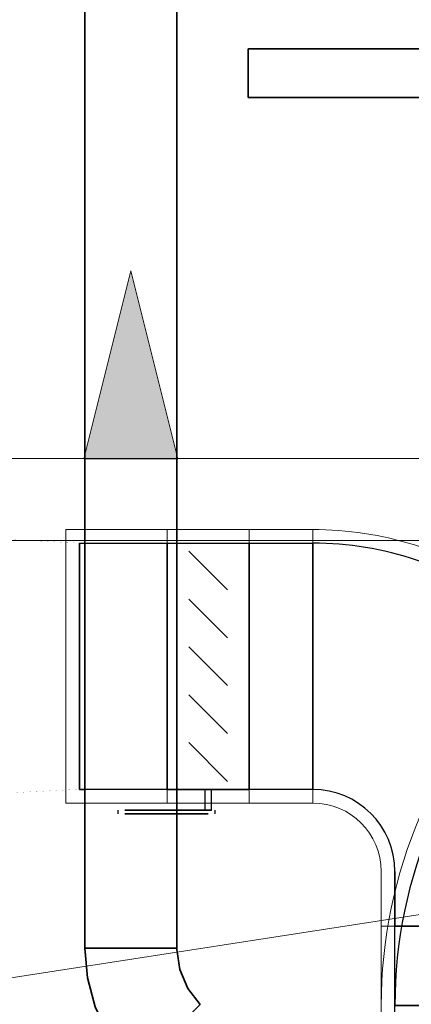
# Model space of a CAD drawing. Header units: millimetres. Extents: x 504675 to 860349, y -23215 to 63575.
# Tile 168 of 177: x 585538 to 586254, y 38738 to 40538. Entities that reach past the tile are written whole.
import ezdxf

# ---------------------------------------------------------------- set-up
doc = ezdxf.new("R2010")
doc.units = ezdxf.units.MM
doc.header["$LTSCALE"] = 10
doc.header["$PDMODE"] = 35
doc.header["$PDSIZE"] = -1000
doc.linetypes.add('LEVEL-F-OVERALL LAYOUT$0$HIDDEN', pattern=[0.375, 0.25, -0.125])
doc.layers.get('0').update_dxf_attribs({"linetype": 'CONTINUOUS'})
doc.layers.get('Defpoints').update_dxf_attribs({"color": 253, "linetype": 'CONTINUOUS'})
for name, color, linetype, lineweight in [('A-ANNO-NOTE', 7, 'CONTINUOUS', 13), ('ARCH', 8, 'CONTINUOUS', 0), ('Ceiling', 35, 'CONTINUOUS', 5), ('DIM', 8, 'CONTINUOUS', 15), ('Duct Insulations', 8, 'CONTINUOUS', 13), ('furniture', 8, 'CONTINUOUS', 5), ('MEPTEK-SAD', 6, 'CONTINUOUS', 30), ('V-ANNO-DETL', 7, 'CONTINUOUS', 15), ('V-DUCT', 4, 'CONTINUOUS', 25)]:
    doc.layers.add(name, color=color, linetype=linetype, lineweight=lineweight)
doc.layers.add('LEVEL-F-OVERALL LAYOUT$0$DASH1L', color=8, linetype='LEVEL-F-OVERALL LAYOUT$0$HIDDEN')
doc.layers.add('P-PIPE', color=1, linetype='CONTINUOUS', lineweight=35, true_color=0xff0000)
doc.styles.get("Standard").update_dxf_attribs({"font": 'verdana.ttf'})
doc.dimstyles.new('LBF 50', dxfattribs={"dimscale": 25, "dimtxt": 1.75, "dimasz": 1.75, "dimexe": 1, "dimexo": 1, "dimgap": 1, "dimtad": 1, "dimdec": 0, "dimrnd": 5, "dimzin": 12, "dimdsep": 46, "dimtxsty": 'Standard', "dimblk": 'CLOSEDBLANK', "dimcen": 0, "dimclrd": 256, "dimclre": 256, "dimclrt": 256, "dimadec": 0, "dimazin": 3, "dimtfac": 1, "dimtdec": 0, "dimtofl": 0, "dimtmove": 0, "dimatfit": 3, "dimldrblk": 'CLOSEDBLANK', "dimfxl": 0.18, "dimtolj": 1, "dimtzin": 0, "dimlwd": -1, "dimlwe": -1, "dimarcsym": 0})

# ---------------------------------------------------------------- blocks, each defined once
blk = doc.blocks.new('_ClosedBlank')
at = {"color": 0, "linetype": 'ByBlock', "lineweight": -2}
for p, q in [((-1, 0.167), (0, 0)), ((-1, 0.167), (-1, -0.167)), ((0, 0), (-1, -0.167))]:
    blk.add_line(p, q, dxfattribs=at)
blk = doc.blocks.new('*D33')
at = {"layer": 'Defpoints', "color": 0, "ltscale": 0.25, "transparency": 16777216}
for p in [(595852.7, 43748), (595913.1, 40772.7), (570901.9, 40264.5)]:
    blk.add_point(p, dxfattribs=at)
at = {"layer": 'DIM', "ltscale": 0.25}
for p, q in [((595912.6, 40797.7), (595852.1, 43773)), ((570885.1, 43240.7), (595808.9, 43747.1)), ((570901.3, 40289.5), (570840.9, 43264.8))]:
    blk.add_line(p, q, dxfattribs=at)
at = {"layer": 'DIM', "ltscale": 0.25, "xscale": 43.75, "yscale": 43.75, "zscale": 43.75}
for p, rotation in [((595852.7, 43748), 1.163967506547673), ((570841.4, 43239.8), 181.1639675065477)]:
    blk.add_blockref('_ClosedBlank', p, dxfattribs=dict(at, rotation=rotation))
at = {"layer": 'DIM', "ltscale": 0.25, "insert": (583346.1, 43541.7), "char_height": 43.75, "attachment_point": 5, "rotation": 1.164}
blk.add_mtext('\\A1;25015', dxfattribs=at)
blk = doc.blocks.new('ARCH')
at = {"layer": 'LEVEL-F-OVERALL LAYOUT$0$DASH1L'}
h = blk.add_hatch(dxfattribs=at)
h.set_pattern_fill('ANGLE', color=8, scale=10, angle=352.0664)
h.set_pattern_definition([(352.0664444, (-404119.055, 373340.98), (9.6410197, 69.1814516), [50.8, -19.05]), (82.0664444, (-404119.055, 373340.98), (-69.1814516, 9.6410197), [50.8, -19.05])])
edge = h.paths.add_edge_path(flags=16)
edge.add_line((572074.7, 35847.1), (602196.9, 29528.2))
edge.add_line((602196.9, 29528.2), (599472.6, 39352))
edge.add_arc((597545.4, 38817.5), 2000, 15.4994, 89.9984)
edge.add_line((597545.4, 40817.5), (573256.1, 40817.5))
edge.add_arc((576210.3, 22394.2), 18658.7, 99.10996, 106.69033)
edge.add_line((570851.6, 40266.8), (572074.7, 35847.1))
h.paths.add_polyline_path([(583373.8, 40816), (583374.1, 40875), (586424.1, 40859.1), (586423.9, 40816)], flags=16)
h.paths.add_polyline_path([(600840.9, 34605.1), (600792.8, 34591.5), (599498, 39260.6), (599546.1, 39274.3)])
h.paths.add_polyline_path([(587210.4, 32671.8), (587195, 32598.4), (582693, 33542.8), (582708.4, 33616.2)])
edge = h.paths.add_edge_path()
edge.add_line((572071.7, 35387.9), (601863.3, 29138.4))
edge.add_arc((601986.5, 29725.6), 600, 258.1526, 375.4994)
edge.add_line((602564.7, 29886), (599906.3, 39472.3))
edge.add_arc((597545.4, 38817.5), 2450, 15.4994, 89.9984)
edge.add_line((597545.4, 41267.5), (573220.5, 41267.5))
edge.add_arc((576210.3, 22394.2), 19108.7, 99.00183, 106.23582)
edge.add_arc((571035.5, 40164.8), 600, 106.2358, 195.469)
edge.add_line((570457.2, 40004.7), (571616.6, 35815.1))
edge.add_arc((572194.9, 35975.1), 600, 195.469, 258.1526)
h.paths.add_polyline_path([(587210.4, 32671.8), (587195.4, 32600.5), (587195.4, 32600.5)])
at = {"layer": 'furniture'}
blk.add_line((583942.9, 38542.1), (586448, 38929.6), dxfattribs=at)
blk = doc.blocks.new('V_Rectangular_Double Wye _cross_ - V_Double Wye-21104212-Level C OVERALL KITCHEN')
at = {"layer": 'V-DUCT', "color": 150, "true_color": 0x0080ff}
for p, q in [((350, 600), (-350, 600)), ((-350, 600), (-350, 600)), ((-350, 600), (350, 600)), ((-350, 500), (-350, 600)), ((-350, 500), (-350, 600)), ((350, 600), (350, 600)), ((350, 600), (350, 500)), ((350, 500), (350, 600)), ((-500, -300), (-500, 350)), ((-500, 350), (-500, 350)), ((-500, 350), (-500, -300)), ((500, 350), (500, -100)), ((500, -100), (500, 350)), ((500, 350), (500, 350)), ((140, 20), (140, 20)), ((500, -100), (500, -100)), ((-500, -300), (-500, -300))]:
    blk.add_line(p, q, dxfattribs=at)
for centre, radius, start, end in [((-500, 500), 150, 270, 0), ((-500, 500), 150, 270, 360), ((500, 500), 150, 180, 270), ((500, 500), 150, 180, 270), ((-500, 500), 800, 270, 323.1301), ((-500, 500), 800, 270, 323.1301), ((500, 500), 600, 233.1301, 270), ((500, 500), 600, 233.1301, 270)]:
    blk.add_arc(centre, radius, start, end, dxfattribs=at)
blk = doc.blocks.new('V_Volume Control Damper - V_VCD-5536966-Level C OVERALL KITCHEN')
at = {"layer": 'V-ANNO-DETL', "color": 150, "true_color": 0x0080ff}
for p, q in [((35.4, 210.4), (-35.4, 139.6)), ((35.4, 122.9), (-35.4, 52.1)), ((35.4, 35.4), (-35.4, -35.4)), ((35.4, -52.1), (-35.4, -122.9)), ((35.4, -139.6), (-35.4, -210.4))]:
    blk.add_line(p, q, dxfattribs=at)
at = {"layer": 'V-DUCT', "color": 150, "true_color": 0x0080ff}
for p, q in [((-165.1, 263.1), (-165.1, 269.5)), ((0, 269.5), (-152.4, 269.5)), ((-152.4, 269.5), (-152.4, 269.5)), ((-152.4, 269.5), (0, 269.5)), ((0, 263.1), (-152.4, 263.1)), ((-152.4, 263.1), (-152.4, 263.1)), ((-152.4, 263.1), (0, 263.1)), ((-6.3, 225), (-6.3, 263.1)), ((-6.3, 263.1), (6.4, 263.1)), ((6.4, 263.1), (-6.3, 263.1)), ((0, 269.5), (0, 269.5)), ((0, 263.1), (0, 263.1)), ((6.4, 263.1), (6.4, 225)), ((12.7, 269.5), (12.7, 263.1)), ((-75, 225), (-75, 225)), ((-75, 225), (-75, -225)), ((-75, -225), (-75, 225)), ((75, 225), (-75, 225)), ((-75, 225), (75, 225)), ((-6.3, 225), (6.4, 225)), ((6.4, 225), (-6.3, 225)), ((75, 225), (75, -225)), ((75, -225), (75, 225)), ((75, 225), (75, 225)), ((-75, -225), (-75, -225)), ((-75, -225), (75, -225)), ((-75, -225), (75, -225)), ((75, -225), (75, -225))]:
    blk.add_line(p, q, dxfattribs=at)
blk = doc.blocks.new('V_Rectangular Endcap - V_Endcap-4928396-Level C OVERALL KITCHEN')
at = {"layer": 'V-DUCT', "color": 150, "true_color": 0x0080ff}
for p, q in [((0, 225), (0, 225)), ((0, 225), (0, -225)), ((0, -225), (0, 225)), ((0, 225), (10, 225)), ((10, 225), (0, 225)), ((10, 225), (10, -225)), ((10, -225), (10, 225)), ((10, 225), (10, 225)), ((0, -225), (0, -225)), ((10, -225), (0, -225)), ((10, -225), (0, -225)), ((10, -225), (10, -225))]:
    blk.add_line(p, q, dxfattribs=at)
blk = doc.blocks.new('V_Rectangular_Elbow_With Vanes_ - V_Elbow-21104916-Level C OVERALL KITCHEN')
at = {"layer": 'V-DUCT', "color": 150, "true_color": 0x0080ff}
for p, q in [((598473.8, -195615), (597773.8, -195615)), ((597773.8, -195615), (597773.8, -195615)), ((597773.8, -195615), (598473.8, -195615)), ((598473.8, -195615), (598473.8, -195615)), ((598486.1, -195674.6), (597843.7, -195952.6)), ((597843.7, -195952.6), (598486.1, -195674.6)), ((598486.1, -195674.6), (598486.1, -195674.6)), ((597843.7, -195952.6), (597843.7, -195952.6))]:
    blk.add_line(p, q, dxfattribs=at)
for radius in [850, 850, 150, 150]:
    blk.add_arc((598623.8, -195615), radius, 180, 203.4004, dxfattribs=at)
blk = doc.blocks.new('hvac')
at = {"layer": 'Duct Insulations', "color": 150, "true_color": 0x0080ff}
for p, q in [((595958.8, -195427.2), (595623.8, -195427.2)), ((595623.8, -195427.2), (595623.8, -195927.2)), ((595658.8, -195927.2), (595658.8, -195427.2)), ((595808.8, -195927.2), (595808.8, -195427.2)), ((595958.8, -195927.2), (595958.8, -195427.2)), ((595958.8, -195927.2), (595958.8, -195427.2)), ((596074.9, -195427.2), (595958.8, -195427.2)), ((596074.9, -195927.2), (596074.9, -195427.2)), ((596074.9, -195927.2), (596074.9, -195427.2)), ((595623.8, -195927.2), (596074.9, -195927.2)), ((596199.9, -196152.2), (596199.9, -196052.2)), ((596949.9, -196152.2), (596199.9, -196152.2)), ((596949.9, -196152.2), (596199.9, -196152.2)), ((596199.9, -196152.2), (596199.9, -197417.2))]:
    blk.add_line(p, q, dxfattribs=at)
for centre, radius, start, end in [((596074.9, -196052.2), 625, 55.3891, 90), ((596074.9, -196052.2), 625, 55.3891, 90), ((596074.9, -196052.2), 125, 0, 90), ((596074.9, -196052.2), 125, 0, 90), ((597074.9, -196297), 875, 156.6, 180.0004), ((597074.9, -196297), 875, 156.6, 180.0004)]:
    blk.add_arc(centre, radius, start, end, dxfattribs=at)
at = {"layer": 'V-DUCT', "color": 150, "true_color": 0x0080ff}
for p, q in [((595658.8, -195452.2), (595658.8, -195902.2)), ((595658.8, -195452.2), (595808.8, -195452.2)), ((595808.8, -195452.2), (595808.8, -195902.2)), ((595958.8, -195902.2), (595958.8, -195452.2)), ((595958.8, -195452.2), (596074.9, -195452.2)), ((596074.9, -195452.2), (596074.9, -195452.2)), ((596074.9, -195902.2), (596074.9, -195452.2)), ((595808.8, -195902.2), (595658.8, -195902.2)), ((595958.8, -195902.2), (595958.8, -195902.2)), ((596074.9, -195902.2), (595958.8, -195902.2)), ((596924.9, -196152.2), (596224.9, -196152.2)), ((596224.9, -196842.2), (596224.9, -196152.2))]:
    blk.add_line(p, q, dxfattribs=at)
for name, p, rotation in [('V_Rectangular_Double Wye _cross_ - V_Double Wye-21104212-Level C OVERALL KITCHEN', (596574.9, -195552.2), 179.9999999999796), ('V_Rectangular Endcap - V_Endcap-4928396-Level C OVERALL KITCHEN', (595658.8, -195677.2), 180.0003045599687), ('V_Rectangular_Elbow_With Vanes_ - V_Elbow-21104916-Level C OVERALL KITCHEN', (125373.2, 220971.8), 336.5999999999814)]:
    blk.add_blockref(name, p, dxfattribs=dict(at, rotation=rotation))
at = {"layer": 'V-DUCT', "color": 150, "true_color": 0x0080ff, "extrusion": (0, 0, -1), "rotation": 179.9996954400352}
blk.add_blockref('V_Volume Control Damper - V_VCD-5536966-Level C OVERALL KITCHEN', (-595883.8, -195677.2), dxfattribs=at)
blk = doc.blocks.new('F_Elbow Long Radius_Butt Welded_CS - F_Sprinkler-2838857-Level C - Retail _Grid EN20-EN21_CE4-CE3_')
at = {"layer": 'P-PIPE', "color": 1, "true_color": 0xff0000}
for p, q in [((126.8, 7.8), (7.8, 126.8)), ((7.8, 126.8), (126.8, 7.8)), ((-95.2, -84.2), (-95.2, 84.1)), ((-95.2, 84.1), (-95.2, -84.2))]:
    blk.add_line(p, q, dxfattribs=at)
at = {"layer": 'P-PIPE', "color": 1, "true_color": 0xff0000, "flags": 128}
for points in [[(7.8, 126.8), (-21.6, 104.1), (-55.8, 89.6), (-92.5, 84.2), (-95.2, 84.1)], [(-95.2, -84.2), (-40.8, -79.4), (12, -65.3), (61.5, -42.3), (106.3, -11), (126.8, 7.8)]]:
    blk.add_lwpolyline(points, dxfattribs=at)
blk = doc.blocks.new('F_Flow Arrow - Flow Arrow-2022868-Level C - Retail _Grid EN20-EN21_CE4-CE3_')
at = {"layer": 'A-ANNO-NOTE', "lineweight": 5}
blk.add_hatch(color=256, dxfattribs=at).paths.add_polyline_path([(4.434, 0.003), (1, -0.855), (1, 0.862)], flags=0)
at = {"layer": 'A-ANNO-NOTE'}
for p, q in [((4.434, 0.003), (1, 0.862)), ((1, 0.862), (1, -0.855)), ((1, -0.855), (4.434, 0.003))]:
    blk.add_line(p, q, dxfattribs=at)
blk = doc.blocks.new('sprinkler')
at = {"layer": 'P-PIPE', "color": 1, "true_color": 0xff0000}
for p, q in [((803140, -414171.2), (803140, -416319.1)), ((803308.3, -416319.1), (803308.3, -414171.2)), ((803140, -416319.1), (803308.3, -416319.1))]:
    blk.add_line(p, q, dxfattribs=at)
at = {"layer": 'A-ANNO-NOTE', "xscale": 100, "yscale": 100, "zscale": 100, "rotation": 90.00000001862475}
blk.add_blockref('F_Flow Arrow - Flow Arrow-2022868-Level C - Retail _Grid EN20-EN21_CE4-CE3_', (803224.1, -415524.6), dxfattribs=at)
at = {"layer": 'P-PIPE', "color": 1, "true_color": 0xff0000, "rotation": 270}
blk.add_blockref('F_Elbow Long Radius_Butt Welded_CS - F_Sprinkler-2838857-Level C - Retail _Grid EN20-EN21_CE4-CE3_', (803224.1, -416414.3), dxfattribs=at)

msp = doc.modelspace()

# ---------------------------------------------------------------- linework, layer by layer
at = {"layer": 'Ceiling', "color": 1, "ltscale": 0.25}
for p, q in [((571046.4, 39735.8), (599248.4, 39735.8)), ((571087.9, 39585.8), (599331.8, 39585.8))]:
    msp.add_line(p, q, dxfattribs=at)
at = {"layer": 'MEPTEK-SAD', "ltscale": 0.25, "const_width": 0.1, "flags": 128}
for points in [[(585158, 39606), (585158, 39106), (585647.4, 39131)], [(585158, 39606), (585647.4, 39581)], [(585647.4, 39581), (585647.4, 39131)]]:
    msp.add_lwpolyline(points, dxfattribs=at)
at = {"layer": 'P-PIPE', "color": 1, "true_color": 0xff0000}
for p, q in [((586439.8, 40484.4), (585955.6, 40484.4)), ((585955.6, 40484.4), (585955.6, 40395.5)), ((585955.6, 40395.5), (586439.8, 40395.5))]:
    msp.add_line(p, q, dxfattribs=at)

# ---------------------------------------------------------------- block references
for name, p in [('sprinkler', (-217482.8, 455159.9)), ('hvac', (-10001.4, 235033.1)), ('hvac', (-10001.4, 235033.1))]:
    msp.add_blockref(name, p)
at = {"layer": 'ARCH'}
msp.add_blockref('ARCH', (0, 0), dxfattribs=at)

# ---------------------------------------------------------------- texts
at = {"insert": (571121.3, 40683, 0), "char_height": 100, "attachment_point": 1}
msp.add_mtext_dynamic_manual_height_columns('\\pi562.36683;600x600\\P\\pi285.30168;CHILLED WATER \\P\\pi302.05789;CASSETTE UNIT\\P\\pi638.49174;1.0 TR ', width=1712.511, gutter_width=10, heights=[0], dxfattribs=at)

# ---------------------------------------------------------------- dimensions: what is measured, and where the dimension line sits
at = {"layer": 'DIM', "color": 1, "ltscale": 0.25}
dim = msp.add_aligned_dim(p1=(570901.9, 40264.5), p2=(595913.1, 40772.7), distance=2975.9, dimstyle='LBF 50', override={"dimtmove": 1}, dxfattribs=at)
dim.commit()
dim.dimension.update_dxf_attribs({"geometry": '*D33', "text_midpoint": (583346.1, 43541.7)})

doc.saveas('drawing.dxf')
